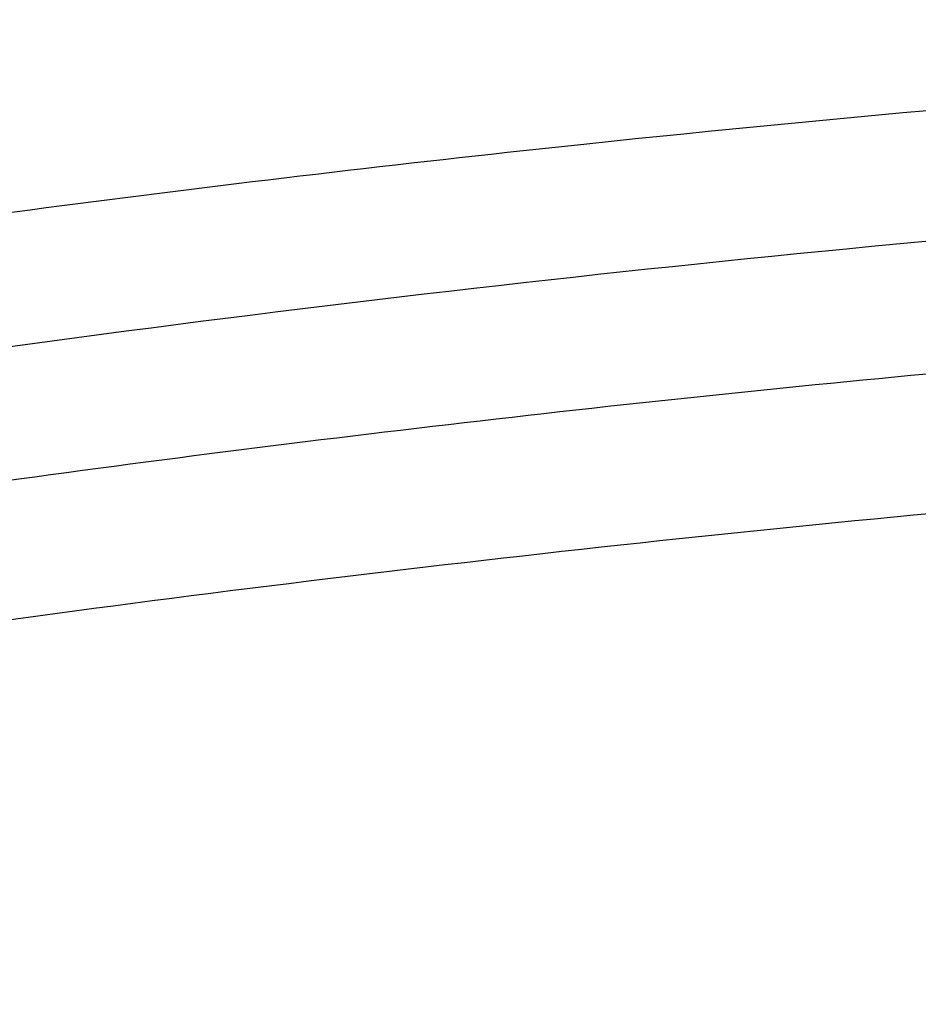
# Model space of a CAD drawing. Header units: millimetres. Extents: x -0.66 to 0.91, y -0.4 to 0.64.
# Tile 15 of 241: x 0.0334 to 0.0503, y -0.1044 to -0.0859. Entities that reach past the tile are written whole.
import ezdxf

# ---------------------------------------------------------------- set-up
doc = ezdxf.new("R2010")
doc.units = ezdxf.units.MM
doc.layers.add('FORMAT', color=7, linetype='Continuous')

msp = doc.modelspace()

# ---------------------------------------------------------------- linework, layer by layer
at = {"layer": 'FORMAT', "color": 7, "linetype": 'Continuous', "lineweight": 25}
for points, knots in [([(0.0013910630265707, -0.095024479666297), (0.0052806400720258, -0.0942251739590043), (0.013067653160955, -0.0926249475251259), (0.0241608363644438, -0.0907782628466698), (0.0345199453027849, -0.0893139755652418), (0.0457480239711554, -0.087996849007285), (0.0587687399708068, -0.0868510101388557), (0.0736175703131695, -0.0860688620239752), (0.0885676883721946, -0.0858076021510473), (0.103520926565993, -0.0860689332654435), (0.1183854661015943, -0.0868513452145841), (0.1323269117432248, -0.0880788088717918), (0.1453405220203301, -0.0896505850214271), (0.1565331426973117, -0.0913453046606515), (0.1666757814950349, -0.0931409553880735), (0.1727326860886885, -0.0943981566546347), (0.175750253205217, -0.09502449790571)], [0, 0, 0, 0, 0.0699127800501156, 0.1399668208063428, 0.1948752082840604, 0.2497295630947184, 0.3328600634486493, 0.4162129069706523, 0.4999945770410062, 0.5837421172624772, 0.6671481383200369, 0.7505214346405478, 0.8207359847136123, 0.8909853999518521, 0.9456886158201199, 1, 1, 1, 1]), ([(-0.0091379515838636, -0.1001282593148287), (-0.0042853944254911, -0.0989884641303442), (0.0054299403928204, -0.0967064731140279), (0.0201554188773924, -0.0939602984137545), (0.0349930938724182, -0.0917117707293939), (0.0500192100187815, -0.0900071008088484), (0.0652189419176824, -0.0888496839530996), (0.0805757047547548, -0.0882597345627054), (0.0959806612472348, -0.0882479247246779), (0.1125419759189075, -0.0888619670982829), (0.1302221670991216, -0.0902580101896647), (0.1489981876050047, -0.0926337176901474), (0.1677264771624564, -0.0958270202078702), (0.1800904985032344, -0.0986934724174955), (0.1862792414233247, -0.1001282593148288)], [0, 0, 0, 0, 0.0757884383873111, 0.1517365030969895, 0.2276845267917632, 0.3039225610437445, 0.3816002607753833, 0.4593883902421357, 0.5375112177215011, 0.6157464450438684, 0.7112905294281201, 0.8070401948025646, 0.9034150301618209, 0.9999999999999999, 0.9999999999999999, 0.9999999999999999, 0.9999999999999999]), ([(0.1842509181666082, -0.1021972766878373), (0.1779607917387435, -0.1007645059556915), (0.1653862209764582, -0.0979002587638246), (0.1462870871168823, -0.0947471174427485), (0.1270769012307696, -0.0924412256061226), (0.1077710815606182, -0.0910688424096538), (0.0884432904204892, -0.0906152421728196), (0.069133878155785, -0.0910809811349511), (0.049884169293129, -0.0924593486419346), (0.0307326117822, -0.0947654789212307), (0.011694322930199, -0.0979132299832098), (-0.0008397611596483, -0.1007688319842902), (-0.0071096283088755, -0.1021972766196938)], [0, 0, 0, 0, 0.1001895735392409, 0.2002886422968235, 0.3004875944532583, 0.4005991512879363, 0.5007520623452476, 0.6006251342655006, 0.7004567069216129, 0.8003539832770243, 0.9001319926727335, 1, 1, 1, 1]), ([(0.1822555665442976, -0.1044022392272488), (0.1761126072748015, -0.1030246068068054), (0.1638314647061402, -0.1002704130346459), (0.1451758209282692, -0.0972338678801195), (0.1263956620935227, -0.0950081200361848), (0.1075052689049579, -0.0936788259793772), (0.0870110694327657, -0.0931993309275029), (0.0649517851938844, -0.0938385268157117), (0.0414097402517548, -0.0959329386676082), (0.0179899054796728, -0.0993034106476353), (0.0025879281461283, -0.1027024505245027), (-0.0051142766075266, -0.104402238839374)], [0, 0, 0, 0, 0.099884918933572, 0.199692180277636, 0.2997481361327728, 0.3998673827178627, 0.5000302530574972, 0.6248919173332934, 0.7497800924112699, 0.8748702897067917, 0.9999999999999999, 0.9999999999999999, 0.9999999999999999, 0.9999999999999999])]:
    msp.add_open_spline(points, degree=3, knots=knots, dxfattribs=at)

doc.saveas('drawing.dxf')
